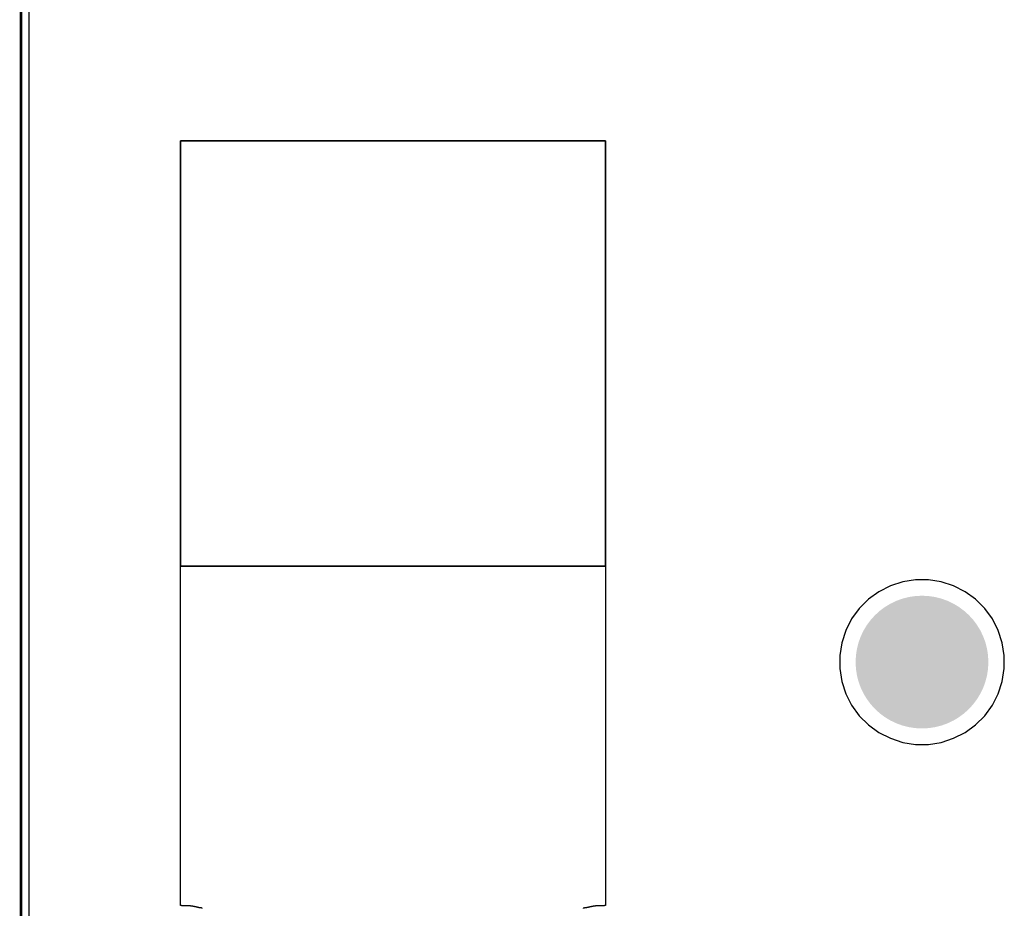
# Model space of a CAD drawing. Header units: inches. Extents: x 0 to 140, y 0 to 140.
# Tile 13 of 42: x 0 to 37, y 73 to 107. Entities that reach past the tile are written whole.
import ezdxf

# ---------------------------------------------------------------- set-up
doc = ezdxf.new("R2010")
doc.units = ezdxf.units.IN
for name, color, linetype in [('Board', 56, 'Continuous'), ('BOTTOM', 5, 'Continuous'), ('Bottom Solder', 6, 'Continuous'), ('Pad Holes', 156, 'Continuous'), ('TOP', 1, 'Continuous'), ('Top Solder', 216, 'Continuous')]:
    doc.layers.add(name, color=color, linetype=linetype)

msp = doc.modelspace()

# ---------------------------------------------------------------- hatches: boundary and pattern name
at = {"layer": 'BOTTOM'}
h = msp.add_hatch(color=5, dxfattribs=at)
edge = h.paths.add_edge_path()
edge.add_arc((33.93, 82.378), 1.5, 0, 360)
at = {"layer": 'Bottom Solder'}
h = msp.add_hatch(color=6, dxfattribs=at)
edge = h.paths.add_edge_path()
edge.add_arc((33.93, 82.378), 2.5, 0, 360)
at = {"layer": 'Pad Holes'}
h = msp.add_hatch(color=7, dxfattribs=at)
edge = h.paths.add_edge_path()
edge.add_arc((33.93, 82.378), 1.75, 0, 360)
at = {"layer": 'TOP'}
h = msp.add_hatch(color=1, dxfattribs=at)
edge = h.paths.add_edge_path()
edge.add_arc((33.93, 82.378), 1.5, 0, 360)
at = {"layer": 'Top Solder'}
h = msp.add_hatch(color=216, dxfattribs=at)
edge = h.paths.add_edge_path()
edge.add_arc((33.93, 82.378), 2.5, 0, 360)

# ---------------------------------------------------------------- linework, layer by layer
at = {"layer": 'Board', "const_width": 0.1}
msp.add_lwpolyline([(0, 6), (0, 115.024)], dxfattribs=at)
at = {"layer": 'BOTTOM'}
for p, q in [((0.306, 6), (0.306, 115.024)), ((6, 85.996), (6, 102.008)), ((6, 102.008), (22.012, 102.008)), ((22.012, 102.008), (6, 102.008)), ((6, 102.008), (6, 85.996)), ((22.012, 102.008), (22.012, 85.996)), ((22.012, 85.996), (22.012, 102.008)), ((21.483, 85.996), (6, 85.996)), ((6, 85.996), (22.012, 85.996)), ((21.494, 85.996), (21.483, 85.996)), ((22.012, 85.996), (21.494, 85.996)), ((33.204, 85.402), (32.74, 85.251)), ((33.686, 85.478), (33.204, 85.402)), ((34.174, 85.478), (33.686, 85.478)), ((34.656, 85.402), (34.174, 85.478)), ((35.12, 85.251), (34.656, 85.402)), ((32.305, 85.03), (31.91, 84.743)), ((32.74, 85.251), (32.305, 85.03)), ((35.555, 85.03), (35.12, 85.251)), ((35.949, 84.743), (35.555, 85.03)), ((31.91, 84.743), (31.565, 84.398)), ((36.295, 84.398), (35.949, 84.743)), ((31.565, 84.398), (31.279, 84.003)), ((36.581, 84.003), (36.295, 84.398)), ((31.279, 84.003), (31.057, 83.568)), ((36.803, 83.568), (36.581, 84.003)), ((31.057, 83.568), (30.906, 83.104)), ((36.954, 83.104), (36.803, 83.568)), ((30.906, 83.104), (30.83, 82.622)), ((37.03, 82.622), (36.954, 83.104)), ((30.83, 82.622), (30.83, 82.134)), ((37.03, 82.134), (37.03, 82.622)), ((30.83, 82.134), (30.906, 81.652)), ((36.954, 81.652), (37.03, 82.134)), ((30.906, 81.652), (31.057, 81.188)), ((36.803, 81.188), (36.954, 81.652)), ((31.057, 81.188), (31.279, 80.754)), ((36.581, 80.754), (36.803, 81.188)), ((31.279, 80.754), (31.565, 80.359)), ((36.295, 80.359), (36.581, 80.754)), ((31.565, 80.359), (31.91, 80.014)), ((35.949, 80.014), (36.295, 80.359)), ((31.91, 80.014), (32.305, 79.727)), ((32.305, 79.727), (32.74, 79.506)), ((35.12, 79.506), (35.555, 79.727)), ((35.555, 79.727), (35.949, 80.014)), ((32.74, 79.506), (33.204, 79.355)), ((33.204, 79.355), (33.686, 79.278)), ((34.174, 79.278), (34.656, 79.355)), ((34.656, 79.355), (35.12, 79.506)), ((33.686, 79.278), (34.174, 79.278))]:
    msp.add_line(p, q, dxfattribs=at)
at = {"layer": 'Bottom Solder'}
for p, q in [((6, 85.996), (6, 102.008)), ((6, 102.008), (22.012, 102.008)), ((22.012, 102.008), (22.012, 85.996)), ((6, 73.212), (6, 86.007)), ((6, 86.007), (22.012, 86.007)), ((21.483, 85.996), (6, 85.996)), ((21.494, 85.996), (21.483, 85.996)), ((22.012, 85.996), (21.494, 85.996)), ((22.012, 86.007), (22.012, 78.715)), ((22.012, 78.715), (22.012, 78.704)), ((22.012, 78.704), (22.012, 73.212)), ((6.043, 73.212), (6, 73.212)), ((6.043, 73.201), (6.043, 73.212)), ((6.276, 73.201), (6.043, 73.201)), ((6.276, 73.191), (6.276, 73.201)), ((6.381, 73.191), (6.276, 73.191)), ((6.381, 73.18), (6.381, 73.191)), ((6.466, 73.18), (6.381, 73.18)), ((6.466, 73.17), (6.466, 73.18)), ((6.53, 73.17), (6.466, 73.17)), ((6.53, 73.159), (6.53, 73.17)), ((6.593, 73.159), (6.53, 73.159)), ((6.593, 73.148), (6.593, 73.159)), ((6.646, 73.148), (6.593, 73.148)), ((6.646, 73.138), (6.646, 73.148)), ((6.699, 73.138), (6.646, 73.138)), ((6.699, 73.127), (6.699, 73.138)), ((6.741, 73.127), (6.699, 73.127)), ((6.741, 73.117), (6.741, 73.127)), ((6.794, 73.117), (6.741, 73.117)), ((6.794, 73.106), (6.794, 73.117)), ((6.826, 73.106), (6.794, 73.106)), ((6.826, 73.095), (6.826, 73.106)), ((21.219, 73.106), (21.176, 73.106)), ((21.176, 73.106), (21.176, 73.095)), ((21.261, 73.117), (21.219, 73.117)), ((21.219, 73.117), (21.219, 73.106)), ((21.314, 73.127), (21.261, 73.127)), ((21.261, 73.127), (21.261, 73.117)), ((21.367, 73.138), (21.314, 73.138)), ((21.314, 73.138), (21.314, 73.127)), ((21.42, 73.148), (21.367, 73.148)), ((21.367, 73.148), (21.367, 73.138)), ((21.483, 73.159), (21.42, 73.159)), ((21.42, 73.159), (21.42, 73.148)), ((21.547, 73.17), (21.483, 73.17)), ((21.483, 73.17), (21.483, 73.159)), ((21.631, 73.18), (21.547, 73.18)), ((21.547, 73.18), (21.547, 73.17)), ((21.737, 73.191), (21.631, 73.191)), ((21.631, 73.191), (21.631, 73.18)), ((21.97, 73.201), (21.737, 73.201)), ((21.737, 73.201), (21.737, 73.191)), ((22.012, 73.212), (21.97, 73.212)), ((21.97, 73.212), (21.97, 73.201))]:
    msp.add_line(p, q, dxfattribs=at)
at = {"layer": 'TOP'}
for p, q in [((0.306, 6), (0.306, 115.024)), ((33.204, 85.402), (32.74, 85.251)), ((33.686, 85.478), (33.204, 85.402)), ((34.174, 85.478), (33.686, 85.478)), ((34.656, 85.402), (34.174, 85.478)), ((35.12, 85.251), (34.656, 85.402)), ((32.305, 85.03), (31.91, 84.743)), ((32.74, 85.251), (32.305, 85.03)), ((35.555, 85.03), (35.12, 85.251)), ((35.949, 84.743), (35.555, 85.03)), ((31.91, 84.743), (31.565, 84.398)), ((36.295, 84.398), (35.949, 84.743)), ((31.565, 84.398), (31.279, 84.003)), ((36.581, 84.003), (36.295, 84.398)), ((31.279, 84.003), (31.057, 83.568)), ((36.803, 83.568), (36.581, 84.003)), ((31.057, 83.568), (30.906, 83.104)), ((36.954, 83.104), (36.803, 83.568)), ((30.906, 83.104), (30.83, 82.622)), ((37.03, 82.622), (36.954, 83.104)), ((30.83, 82.622), (30.83, 82.134)), ((37.03, 82.134), (37.03, 82.622)), ((30.83, 82.134), (30.906, 81.652)), ((36.954, 81.652), (37.03, 82.134)), ((30.906, 81.652), (31.057, 81.188)), ((36.803, 81.188), (36.954, 81.652)), ((31.057, 81.188), (31.279, 80.754)), ((36.581, 80.754), (36.803, 81.188)), ((31.279, 80.754), (31.565, 80.359)), ((36.295, 80.359), (36.581, 80.754)), ((31.565, 80.359), (31.91, 80.014)), ((35.949, 80.014), (36.295, 80.359)), ((31.91, 80.014), (32.305, 79.727)), ((32.305, 79.727), (32.74, 79.506)), ((35.12, 79.506), (35.555, 79.727)), ((35.555, 79.727), (35.949, 80.014)), ((32.74, 79.506), (33.204, 79.355)), ((33.204, 79.355), (33.686, 79.278)), ((34.174, 79.278), (34.656, 79.355)), ((34.656, 79.355), (35.12, 79.506)), ((33.686, 79.278), (34.174, 79.278))]:
    msp.add_line(p, q, dxfattribs=at)

doc.saveas('drawing.dxf')
